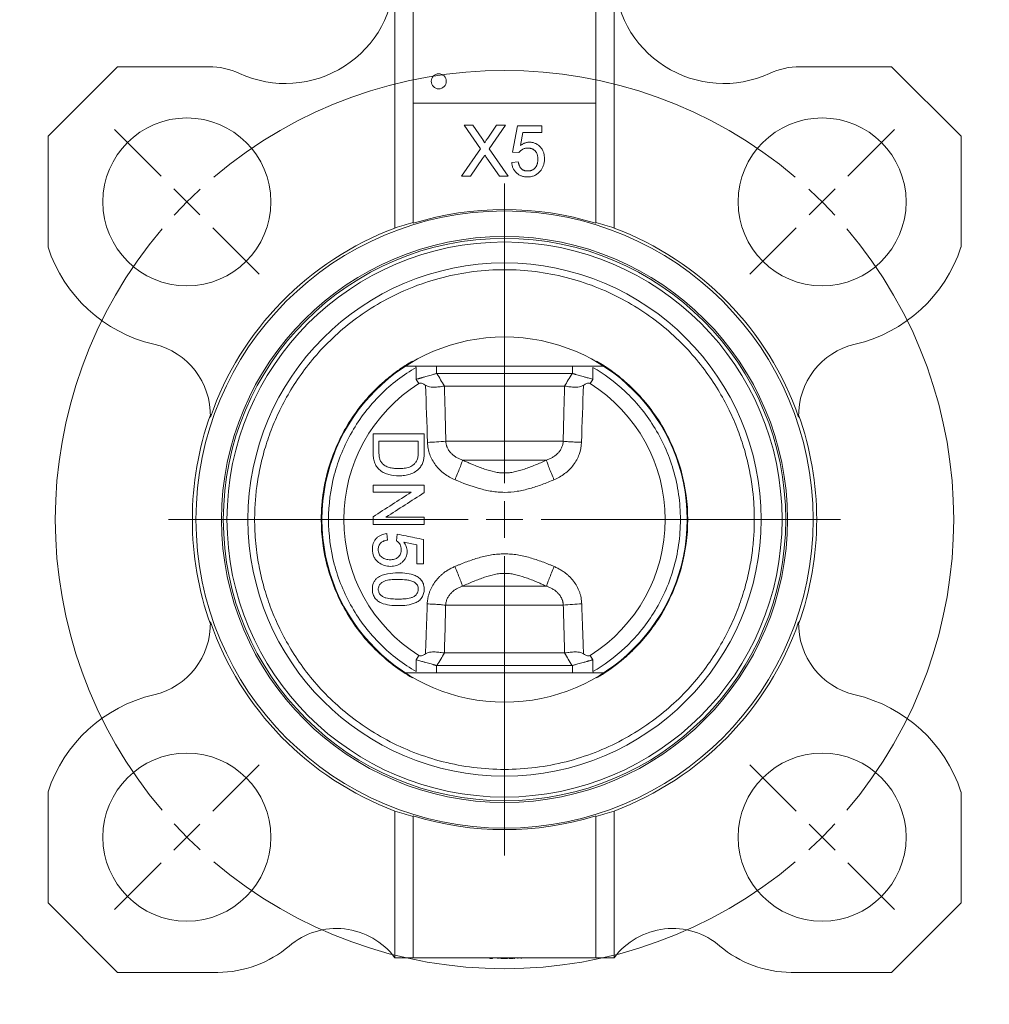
# Model space of a CAD drawing. Header units: millimetres. Extents: x -322 to 635, y -87 to 818.
# Tile 8 of 28: x -222 to -89, y 349 to 484. Entities that reach past the tile are written whole.
import ezdxf

# ---------------------------------------------------------------- set-up
doc = ezdxf.new("R2010")
doc.units = ezdxf.units.MM

# ---------------------------------------------------------------- blocks, each defined once
blk = doc.blocks.new('SW_CENTERMARKSYMBOL_2')
at = {"color": 0, "linetype": 'Continuous', "lineweight": 0}
for p, q in [((-3.54, 3.54), (-9.9, 9.9)), ((90.51, 3.54), (96.87, 9.9)), ((0, 0), (-1.77, 1.77)), ((43.49, -38.49), (43.49, 2.5)), ((86.97, 0), (88.74, 1.77)), ((0, 0), (1.77, -1.77)), ((86.97, 0), (85.21, -1.77)), ((3.54, -3.54), (9.9, -9.9)), ((83.44, -3.54), (77.07, -9.9)), ((43.49, -43.49), (43.49, -40.99)), ((38.49, -43.49), (-2.5, -43.49)), ((43.49, -43.49), (40.99, -43.49)), ((43.49, -43.49), (43.49, -45.99)), ((43.49, -43.49), (45.99, -43.49)), ((48.49, -43.49), (89.47, -43.49)), ((43.49, -48.49), (43.49, -89.47)), ((3.54, -83.44), (9.9, -77.07)), ((83.44, -83.44), (77.07, -77.07)), ((0, -86.97), (1.77, -85.21)), ((86.97, -86.97), (85.21, -85.21)), ((0, -86.97), (-1.77, -88.74)), ((86.97, -86.97), (88.74, -88.74)), ((-3.54, -90.51), (-9.9, -96.87)), ((90.51, -90.51), (96.87, -96.87))]:
    blk.add_line(p, q, dxfattribs=at)
for start, end in [(49.6582, 130.3418), (132.6709, 135), (45, 47.3291), (135, 137.3291), (42.6709, 45), (139.6582, 220.3418), (319.6582, 40.3418), (222.6709, 225), (315, 317.3291), (225, 227.3291), (312.6709, 315), (229.6582, 310.3418)]:
    blk.add_arc((43.49, -43.49), 61.5, start, end, dxfattribs=at)

msp = doc.modelspace()

# ---------------------------------------------------------------- linework, layer by layer
at = {"color": 7, "linetype": 'Continuous', "lineweight": 15}
for p, q in [((-167.96, 542.21), (-167.96, 472.51)), ((-142.96, 472.51), (-142.96, 542.21)), ((-170.46, 490.21), (-170.46, 455.42)), ((-140.46, 455.42), (-140.46, 490.21)), ((-208.46, 477.51), (-217.96, 468.01)), ((-195.94, 477.51), (-208.46, 477.51)), ((-114.99, 477.51), (-102.46, 477.51)), ((-102.46, 477.51), (-92.96, 468.01)), ((-167.96, 456.07), (-167.96, 472.51)), ((-142.96, 472.51), (-167.96, 472.51)), ((-142.96, 472.51), (-142.96, 456.07)), ((-160.99, 469.51), (-159.8, 469.51)), ((-158.76, 466.27), (-160.99, 469.51)), ((-159.8, 469.51), (-158.58, 467.74)), ((-157.76, 467.73), (-156.54, 469.51)), ((-155.33, 469.51), (-157.56, 466.26)), ((-156.54, 469.51), (-155.33, 469.51)), ((-154.39, 465.83), (-153.67, 469.42)), ((-153.67, 469.42), (-150.35, 469.42)), ((-150.35, 469.42), (-150.35, 468.52)), ((-217.96, 468.01), (-217.96, 452.79)), ((-152.94, 468.52), (-153.29, 466.71)), ((-150.35, 468.52), (-152.94, 468.52)), ((-92.96, 468.01), (-92.96, 452.79)), ((-161.34, 462.51), (-158.76, 466.27)), ((-157.56, 466.26), (-154.97, 462.51)), ((-153.49, 465.74), (-154.39, 465.83)), ((-158.48, 464.92), (-160.14, 462.51)), ((-156.16, 462.51), (-157.87, 464.98)), ((-154.48, 464.39), (-153.58, 464.48)), ((-160.14, 462.51), (-161.34, 462.51)), ((-154.97, 462.51), (-156.16, 462.51)), ((-141.9, 436.51), (-169.03, 436.51)), ((-167.57, 436.34), (-167.57, 434.7)), ((-146.2, 435.51), (-164.73, 435.51)), ((-143.36, 434.7), (-143.36, 436.34)), ((-167.2, 434.12), (-167.57, 434.7)), ((-143.73, 434.12), (-143.36, 434.7)), ((-163.67, 433.78), (-163.7, 433.77)), ((-147.25, 433.78), (-163.67, 433.78)), ((-147.23, 433.77), (-147.25, 433.78)), ((-147.43, 426.24), (-163.49, 426.24)), ((-161.2, 423.64), (-149.73, 423.64)), ((-173.46, 414.85), (-173.46, 415.51)), ((-166.46, 414.85), (-166.46, 415.51)), ((-171.49, 412.69), (-171.58, 413.59)), ((-170.14, 413.5), (-170.23, 412.6)), ((-167.45, 409.46), (-166.55, 409.46)), ((-149.71, 406.37), (-161.22, 406.37)), ((-163.52, 403.78), (-147.41, 403.78)), ((-167.57, 396.31), (-167.2, 396.9)), ((-163.7, 397.24), (-163.67, 397.24)), ((-163.67, 397.24), (-147.25, 397.24)), ((-147.25, 397.24), (-147.23, 397.24)), ((-143.36, 396.31), (-143.73, 396.9)), ((-167.57, 396.31), (-167.57, 394.68)), ((-164.73, 395.51), (-146.2, 395.51)), ((-143.36, 394.68), (-143.36, 396.31)), ((-169.03, 394.51), (-141.9, 394.51)), ((-217.96, 378.23), (-217.96, 363.01)), ((-92.96, 363.01), (-92.96, 378.23)), ((-170.46, 355.51), (-170.46, 375.59)), ((-167.96, 355.51), (-167.96, 374.92)), ((-142.96, 355.51), (-142.96, 374.92)), ((-140.46, 355.51), (-140.46, 375.59)), ((-217.96, 363.01), (-208.46, 353.51)), ((-102.46, 353.51), (-92.96, 363.01)), ((-170.46, 355.51), (-167.96, 355.51)), ((-167.96, 355.51), (-142.96, 355.51)), ((-157.47, 355.41), (-157.47, 355.51)), ((-157.47, 355.41), (-157.39, 355.41)), ((-157.39, 355.41), (-157.39, 355.51)), ((-157.39, 355.41), (-157.11, 355.41)), ((-157.11, 355.41), (-157.11, 355.51)), ((-157.11, 355.41), (-157.11, 355.51)), ((-157.11, 355.41), (-157.11, 355.41)), ((-156.43, 355.41), (-156.43, 355.51)), ((-156.31, 355.41), (-156.31, 355.51)), ((-156.18, 355.41), (-156.18, 355.51)), ((-155.97, 355.41), (-155.97, 355.51)), ((-155.97, 355.41), (-155.84, 355.41)), ((-155.84, 355.41), (-155.84, 355.51)), ((-155.82, 355.41), (-155.82, 355.51)), ((-155.82, 355.41), (-155.67, 355.41)), ((-155.67, 355.41), (-155.67, 355.51)), ((-155.67, 355.41), (-155.05, 355.41)), ((-155.05, 355.41), (-155.05, 355.51)), ((-155.05, 355.41), (-155.05, 355.51)), ((-155.05, 355.41), (-155.05, 355.41)), ((-154.99, 355.41), (-154.99, 355.51)), ((-154.84, 355.41), (-154.84, 355.51)), ((-154.84, 355.41), (-154.26, 355.41)), ((-154.26, 355.41), (-154.26, 355.51)), ((-154.26, 355.41), (-154.26, 355.51)), ((-154.26, 355.41), (-154.26, 355.41)), ((-154.15, 355.41), (-154.15, 355.51)), ((-154.15, 355.41), (-154.09, 355.41)), ((-154.09, 355.41), (-154.09, 355.51)), ((-153.64, 355.41), (-153.64, 355.51)), ((-153.2, 355.41), (-153.2, 355.51)), ((-153.13, 355.41), (-153.13, 355.51)), ((-142.96, 355.51), (-140.46, 355.51)), ((-208.46, 353.51), (-194.71, 353.51)), ((-116.22, 353.51), (-102.46, 353.51))]:
    msp.add_line(p, q, dxfattribs=at)
at = {"color": 8, "linetype": 'Continuous', "lineweight": 15}
for p, q in [((-164.77, 435.5), (-164.77, 436.51)), ((-146.16, 436.51), (-146.16, 435.5)), ((-164.77, 394.51), (-164.77, 395.51)), ((-146.16, 395.51), (-146.16, 394.51))]:
    msp.add_line(p, q, dxfattribs=at)
at = {"color": 8, "linetype": 'Continuous', "lineweight": 15, "flags": 128}
for points in [[(-167.66, 436.51), (-167.66, 436.5), (-167.57, 436.34)], [(-143.26, 394.51), (-143.27, 394.51), (-143.36, 394.68)]]:
    msp.add_lwpolyline(points, dxfattribs=at)
at = {"color": 7, "linetype": 'Continuous', "lineweight": 15}
for centre, radius in [((-164.46, 475.51), 1.03), ((-198.95, 459), 11.5), ((-111.98, 459), 11.5), ((-155.46, 415.51), 42.25), ((-155.46, 415.51), 38.75), ((-155.46, 415.51), 38.5), ((-155.46, 415.51), 25), ((-198.95, 372.02), 11.5), ((-111.98, 372.02), 11.5)]:
    msp.add_circle(centre, radius, dxfattribs=at)
for centre, radius, start, end in [((-185.46, 490.21), 15, 245.2304, 360), ((-125.46, 490.21), 15, 180, 294.7696), ((-195.94, 467.51), 10, 65.2304, 90), ((-114.99, 467.51), 10, 90, 114.7696), ((-155.46, 415.51), 42.45, 72.873, 107.127), ((-155.46, 415.51), 42.64, 110.5969, 160.8059), ((-155.46, 415.51), 42.64, 19.1941, 69.4031), ((-155.46, 415.51), 38, 0, 180), ((-198.95, 459), 20, 198.0758, 256.9412), ((-111.98, 459), 20, 283.0588, 341.9242), ((-155.46, 415.51), 35.13, 0, 180), ((-205.73, 429.77), 10, 358.5986, 76.9412), ((-105.2, 429.77), 10, 103.0588, 181.4014), ((-155.46, 415.51), 22, 122.2386, 237.7614), ((-155.46, 415.51), 22, 302.2386, 57.7614), ((-155.46, 415.51), 42.74, 160.3968, 199.6032), ((-155.46, 415.51), 42.74, 340.3968, 19.6032), ((-166.59, 454.44), 28.37, 271.1704, 276.2597), ((-155.46, 415.51), 38, 180, 360), ((-155.46, 415.51), 35.13, 180, 0), ((-144.33, 378.15), 25.81, 91.2427, 96.8554), ((-205.73, 401.25), 10, 283.0588, 1.4014), ((-155.46, 415.51), 42.64, 199.1941, 249.4031), ((-155.46, 415.51), 42.64, 290.5969, 340.8059), ((-105.2, 401.25), 10, 178.5986, 256.9412), ((-198.95, 372.02), 20, 103.0588, 161.9242), ((-111.98, 372.02), 20, 18.0758, 76.9412), ((-155.46, 415.51), 42.46, 252.8807, 287.1193), ((-178.46, 349.51), 10, 36.8699, 130.5358), ((-132.46, 349.51), 10, 49.4642, 143.1301), ((-194.71, 368.51), 15, 270, 310.5358), ((-116.22, 368.51), 15, 229.4642, 270)]:
    msp.add_arc(centre, radius, start, end, dxfattribs=at)
for centre, start_param, end_param in [((-157.16, 415.51), 1.830374, 1.892359), ((-153.77, 415.51), 1.249234, 1.311219), ((-157.16, 415.51), 4.390826, 4.452811), ((-153.77, 415.51), 4.971967, 5.033952)]:
    msp.add_ellipse(centre, major_axis=(42.1, 0), ratio=0.999191, start_param=start_param, end_param=end_param, dxfattribs=at)
for points, knots in [([(-158.58, 467.74), (-158.55, 467.69), (-158.49, 467.61), (-158.41, 467.49), (-158.35, 467.39), (-158.29, 467.3), (-158.26, 467.22), (-158.23, 467.16), (-158.21, 467.11), (-158.21, 467.08), (-158.21, 467.07)], [0, 0, 0, 0, 0.209538, 0.393206, 0.554151, 0.689382, 0.80228, 0.889952, 0.956059, 1, 1, 1, 1]), ([(-158.21, 467.07), (-158.18, 467.11), (-158.12, 467.21), (-158.01, 467.36), (-157.89, 467.54), (-157.8, 467.67), (-157.76, 467.73)], [0, 0, 0, 0, 0.195959, 0.429465, 0.696675, 1, 1, 1, 1]), ([(-153.29, 466.71), (-153.24, 466.74), (-153.15, 466.82), (-152.99, 466.91), (-152.84, 466.99), (-152.68, 467.06), (-152.53, 467.11), (-152.37, 467.15), (-152.21, 467.17), (-152.1, 467.17), (-152.04, 467.17)], [0, 0, 0, 0, 0.136729, 0.268515, 0.395529, 0.52, 0.640496, 0.761236, 0.880107, 1, 1, 1, 1]), ([(-152.04, 467.17), (-151.97, 467.17), (-151.83, 467.17), (-151.63, 467.14), (-151.43, 467.09), (-151.24, 467.02), (-151.07, 466.93), (-150.89, 466.82), (-150.73, 466.69), (-150.58, 466.54), (-150.44, 466.38), (-150.32, 466.2), (-150.22, 466.01), (-150.13, 465.82), (-150.07, 465.6), (-150.02, 465.38), (-150, 465.15), (-149.99, 464.99), (-149.99, 464.91)], [0, 0, 0, 0, 0.061997, 0.122088, 0.181375, 0.239508, 0.297836, 0.35688, 0.417282, 0.47964, 0.5425, 0.604962, 0.666991, 0.730216, 0.794173, 0.860458, 0.928578, 1, 1, 1, 1]), ([(-158.15, 465.4), (-158.19, 465.35), (-158.26, 465.25), (-158.35, 465.12), (-158.42, 465.01), (-158.47, 464.95), (-158.48, 464.92)], [0, 0, 0, 0, 0.326889, 0.601754, 0.825221, 1, 1, 1, 1]), ([(-157.87, 464.98), (-157.92, 465.05), (-158.01, 465.19), (-158.11, 465.33), (-158.15, 465.4)], [0, 0, 0, 0, 0.505782, 1, 1, 1, 1]), ([(-152.29, 466.37), (-152.36, 466.37), (-152.5, 466.36), (-152.69, 466.33), (-152.86, 466.27), (-153.02, 466.2), (-153.16, 466.1), (-153.28, 465.99), (-153.4, 465.87), (-153.46, 465.78), (-153.49, 465.74)], [0, 0, 0, 0, 0.14786, 0.283561, 0.412369, 0.534236, 0.652692, 0.768663, 0.883652, 1, 1, 1, 1]), ([(-150.89, 464.86), (-150.89, 464.91), (-150.89, 465.02), (-150.91, 465.19), (-150.94, 465.34), (-150.97, 465.48), (-151.02, 465.62), (-151.08, 465.74), (-151.16, 465.86), (-151.24, 465.96), (-151.33, 466.06), (-151.44, 466.14), (-151.56, 466.21), (-151.68, 466.27), (-151.82, 466.31), (-151.97, 466.35), (-152.13, 466.36), (-152.24, 466.37), (-152.29, 466.37)], [0, 0, 0, 0, 0.072866, 0.141887, 0.207453, 0.270438, 0.331641, 0.390108, 0.448069, 0.505503, 0.562488, 0.619084, 0.676416, 0.735452, 0.796241, 0.860406, 0.928305, 1, 1, 1, 1]), ([(-152.3, 462.42), (-152.38, 462.42), (-152.52, 462.42), (-152.74, 462.45), (-152.95, 462.49), (-153.14, 462.55), (-153.33, 462.62), (-153.5, 462.72), (-153.66, 462.83), (-153.81, 462.96), (-153.95, 463.1), (-154.07, 463.25), (-154.18, 463.41), (-154.27, 463.59), (-154.35, 463.77), (-154.41, 463.97), (-154.45, 464.18), (-154.47, 464.32), (-154.48, 464.39)], [0, 0, 0, 0, 0.069298, 0.135561, 0.199671, 0.261716, 0.322662, 0.382907, 0.443032, 0.503501, 0.563724, 0.62398, 0.683629, 0.743848, 0.805192, 0.867649, 0.932778, 1, 1, 1, 1]), ([(-153.58, 464.48), (-153.57, 464.43), (-153.55, 464.33), (-153.52, 464.19), (-153.48, 464.06), (-153.43, 463.94), (-153.37, 463.82), (-153.31, 463.72), (-153.24, 463.63), (-153.16, 463.54), (-153.08, 463.47), (-152.98, 463.4), (-152.89, 463.35), (-152.78, 463.3), (-152.67, 463.27), (-152.55, 463.24), (-152.43, 463.23), (-152.34, 463.23), (-152.3, 463.23)], [0, 0, 0, 0, 0.077361, 0.15048, 0.219977, 0.286681, 0.349678, 0.41068, 0.469427, 0.526756, 0.583142, 0.638824, 0.695263, 0.752696, 0.810849, 0.871356, 0.934436, 1, 1, 1, 1]), ([(-152.3, 463.23), (-152.24, 463.23), (-152.14, 463.23), (-151.99, 463.25), (-151.84, 463.29), (-151.71, 463.34), (-151.58, 463.4), (-151.47, 463.48), (-151.36, 463.57), (-151.26, 463.67), (-151.17, 463.79), (-151.1, 463.91), (-151.03, 464.05), (-150.98, 464.19), (-150.94, 464.35), (-150.91, 464.51), (-150.89, 464.68), (-150.89, 464.8), (-150.89, 464.86)], [0, 0, 0, 0, 0.065801, 0.128677, 0.188676, 0.247598, 0.304849, 0.361786, 0.419523, 0.478682, 0.53877, 0.598799, 0.660184, 0.722952, 0.787993, 0.855404, 0.926153, 1, 1, 1, 1]), ([(-149.99, 464.91), (-149.99, 464.83), (-149.99, 464.68), (-150.02, 464.45), (-150.06, 464.23), (-150.12, 464.02), (-150.2, 463.82), (-150.29, 463.63), (-150.4, 463.44), (-150.48, 463.33), (-150.53, 463.27)], [0, 0, 0, 0, 0.132462, 0.26165, 0.387547, 0.510782, 0.632675, 0.75466, 0.876523, 1, 1, 1, 1]), ([(-150.53, 463.27), (-150.58, 463.2), (-150.69, 463.07), (-150.88, 462.89), (-151.08, 462.75), (-151.29, 462.63), (-151.52, 462.53), (-151.77, 462.47), (-152.03, 462.42), (-152.21, 462.42), (-152.3, 462.42)], [0, 0, 0, 0, 0.127893, 0.251579, 0.372793, 0.492778, 0.61359, 0.737809, 0.86618, 1, 1, 1, 1]), ([(-121.26, 415.51), (-121.26, 415.7), (-121.26, 416.08), (-121.27, 416.65), (-121.3, 417.22), (-121.33, 417.78), (-121.37, 418.35), (-121.42, 418.92), (-121.49, 419.48), (-121.64, 420.71), (-121.96, 422.59), (-122.5, 424.72), (-123.04, 426.43), (-123.69, 428.26), (-124.7, 430.57), (-126.22, 433.35), (-128.09, 436.11), (-130.33, 438.81), (-132.96, 441.37), (-135.98, 443.72), (-139.36, 445.78), (-143.07, 447.48), (-147.04, 448.75), (-151.2, 449.54), (-155.46, 449.81), (-159.72, 449.54), (-163.88, 448.75), (-167.86, 447.48), (-171.56, 445.78), (-174.95, 443.72), (-177.96, 441.37), (-180.6, 438.81), (-182.84, 436.11), (-184.71, 433.35), (-186.23, 430.57), (-187.23, 428.26), (-187.89, 426.43), (-188.43, 424.72), (-188.96, 422.59), (-189.32, 420.53), (-189.51, 418.92), (-189.6, 417.78), (-189.66, 416.65), (-189.67, 415.89), (-189.67, 415.51)], [0, 0, 0, 0, 0.005304, 0.010604, 0.015901, 0.021197, 0.026493, 0.03179, 0.037091, 0.042396, 0.066376, 0.090361, 0.103482, 0.116608, 0.144424, 0.173844, 0.204875, 0.237493, 0.27164, 0.307214, 0.344074, 0.382029, 0.420851, 0.460273, 0.500001, 0.539729, 0.57915, 0.617972, 0.655928, 0.692787, 0.728362, 0.762508, 0.795126, 0.826157, 0.855578, 0.883393, 0.896514, 0.90964, 0.93362, 0.957605, 0.968209, 0.978801, 0.989395, 1, 1, 1, 1]), ([(-180.55, 415.51), (-180.55, 415.68), (-180.55, 416.02), (-180.53, 416.54), (-180.51, 417.05), (-180.47, 417.56), (-180.42, 418.07), (-180.37, 418.57), (-180.3, 419.07), (-180.22, 419.56), (-180.14, 420.06), (-180.04, 420.55), (-179.94, 421.03), (-179.83, 421.51), (-179.46, 422.93), (-178.7, 425.15), (-177.21, 428.16), (-175.41, 430.85), (-173.58, 432.92), (-172.04, 434.36), (-170.97, 435.24), (-170.09, 435.9), (-169.4, 436.38), (-168.73, 436.81), (-168.28, 437.07), (-168.07, 437.2)], [0, 0, 0, 0, 0.0197413, 0.0393987, 0.0589722, 0.0784618, 0.0978675, 0.1171893, 0.1364272, 0.1555812, 0.1746513, 0.1936376, 0.2125401, 0.2313587, 0.2500934, 0.3801077, 0.5000126, 0.6331228, 0.7499303, 0.8151846, 0.8749568, 0.908766, 0.9408762, 0.9712876, 1, 1, 1, 1]), ([(-142.86, 437.2), (-142.72, 437.12), (-142.43, 436.95), (-141.99, 436.67), (-141.54, 436.38), (-141.08, 436.07), (-140.61, 435.73), (-139.88, 435.18), (-138.89, 434.36), (-137.35, 432.92), (-135.52, 430.85), (-133.71, 428.16), (-132.23, 425.15), (-130.81, 421.02), (-130.09, 415.51), (-130.81, 410), (-132.23, 405.86), (-133.71, 402.86), (-135.52, 400.17), (-137.35, 398.1), (-138.89, 396.65), (-139.96, 395.77), (-140.84, 395.12), (-141.53, 394.64), (-142.2, 394.21), (-142.65, 393.94), (-142.86, 393.82)], [0, 0, 0, 0, 0.009483, 0.019344, 0.029583, 0.0402, 0.051195, 0.062567, 0.092474, 0.125124, 0.183569, 0.250171, 0.310166, 0.375219, 0.500001, 0.624783, 0.689835, 0.74983, 0.816432, 0.874877, 0.907527, 0.937434, 0.954351, 0.970417, 0.985634, 1, 1, 1, 1]), ([(-179.55, 415.51), (-179.55, 417.51), (-179.3, 419.58), (-178.23, 423.66), (-177.41, 425.66), (-175.27, 429.38), (-173.95, 431.1), (-170.96, 434.07), (-169.3, 435.33), (-167.57, 436.34)], [0, 0, 0, 0, 0.25, 0.25, 0.5, 0.5, 0.75, 0.75, 1, 1, 1, 1]), ([(-167.57, 434.7), (-167.51, 434.72), (-167.4, 434.75), (-167.25, 434.79), (-167.12, 434.83), (-166.99, 434.87), (-166.88, 434.9), (-166.78, 434.93), (-166.57, 434.99), (-166.26, 435.08), (-165.87, 435.19), (-165.52, 435.29), (-165.25, 435.37), (-165.04, 435.42), (-164.89, 435.47), (-164.81, 435.49), (-164.77, 435.5)], [0, 0, 0, 0, 0.046389, 0.089269, 0.128641, 0.164505, 0.196859, 0.225705, 0.251043, 0.382734, 0.500765, 0.62939, 0.750433, 0.835565, 0.918738, 1, 1, 1, 1]), ([(-147.25, 433.78), (-147.08, 434.06), (-146.73, 434.63), (-146.38, 435.21), (-146.2, 435.51)], [0, 0, 0, 0, 0.488508, 1, 1, 1, 1]), ([(-146.16, 435.5), (-146.14, 435.5), (-146.1, 435.49), (-146.03, 435.47), (-145.96, 435.45), (-145.88, 435.42), (-145.8, 435.4), (-145.64, 435.36), (-145.4, 435.29), (-145.06, 435.19), (-144.67, 435.08), (-144.32, 434.98), (-144, 434.88), (-143.7, 434.8), (-143.48, 434.74), (-143.36, 434.7)], [0, 0, 0, 0, 0.040406, 0.081284, 0.122642, 0.164485, 0.206819, 0.24965, 0.370684, 0.499319, 0.61734, 0.749042, 0.813602, 0.897258, 1, 1, 1, 1]), ([(-143.36, 436.34), (-141.86, 435.46), (-140.36, 434.37), (-137.52, 431.7), (-136.19, 430.12), (-134.49, 427.41), (-133.98, 426.45), (-133.06, 424.44), (-132.67, 423.39), (-132.03, 421.21), (-131.79, 420.09), (-131.46, 417.82), (-131.38, 416.66), (-131.38, 414.35), (-131.46, 413.2), (-131.79, 410.92), (-132.03, 409.8), (-132.67, 407.63), (-133.06, 406.58), (-133.98, 404.57), (-134.49, 403.61), (-136.19, 400.9), (-137.52, 399.31), (-140.36, 396.64), (-141.86, 395.55), (-143.36, 394.68)], [0, 0, 0, 0, 0.125, 0.125, 0.25, 0.25, 0.3125, 0.3125, 0.375, 0.375, 0.4375, 0.4375, 0.5, 0.5, 0.5625, 0.5625, 0.625, 0.625, 0.6875, 0.6875, 0.75, 0.75, 0.875, 0.875, 1, 1, 1, 1]), ([(-166.29, 433.91), (-166.43, 433.99), (-166.57, 434.07), (-166.8, 434.15), (-166.88, 434.17), (-167.05, 434.18), (-167.13, 434.16), (-167.2, 434.12)], [0, 0, 0, 0, 0.5, 0.5, 0.75, 0.75, 1, 1, 1, 1]), ([(-143.73, 434.12), (-143.8, 434.16), (-143.88, 434.18), (-144.04, 434.17), (-144.12, 434.15), (-144.35, 434.07), (-144.5, 433.99), (-144.64, 433.91)], [0, 0, 0, 0, 0.25, 0.25, 0.5, 0.5, 1, 1, 1, 1]), ([(-166.29, 433.91), (-166.17, 433.83), (-166.05, 433.77), (-165.78, 433.69), (-165.65, 433.67), (-165.25, 433.62), (-164.99, 433.63), (-164.64, 433.66), (-164.53, 433.67), (-164.33, 433.69), (-164.23, 433.7), (-163.96, 433.74), (-163.81, 433.76), (-163.7, 433.77)], [0, 0, 0, 0, 0.125, 0.125, 0.25, 0.25, 0.5, 0.5, 0.625, 0.625, 0.75, 0.75, 1, 1, 1, 1]), ([(-163.7, 433.77), (-163.68, 433.27), (-163.65, 432.26), (-163.61, 430.74), (-163.57, 429.24), (-163.53, 427.74), (-163.51, 426.74), (-163.49, 426.24)], [0, 0, 0, 0, 0.2020119, 0.4030102, 0.6030026, 0.8019965, 1, 1, 1, 1]), ([(-147.43, 426.24), (-147.42, 426.74), (-147.4, 427.74), (-147.36, 429.24), (-147.32, 430.74), (-147.28, 432.26), (-147.25, 433.27), (-147.23, 433.77)], [0, 0, 0, 0, 0.198003, 0.396997, 0.59699, 0.797988, 1, 1, 1, 1]), ([(-147.23, 433.77), (-147.12, 433.76), (-146.97, 433.74), (-146.7, 433.7), (-146.6, 433.69), (-146.39, 433.67), (-146.28, 433.66), (-145.94, 433.63), (-145.68, 433.62), (-145.28, 433.67), (-145.14, 433.69), (-144.88, 433.77), (-144.76, 433.83), (-144.64, 433.91)], [0, 0, 0, 0, 0.25, 0.25, 0.375, 0.375, 0.5, 0.5, 0.75, 0.75, 0.875, 0.875, 1, 1, 1, 1]), ([(-167.27, 426.24), (-167.72, 426.24), (-168.62, 426.24), (-169.97, 426.24), (-171.31, 426.24), (-172.21, 426.24), (-172.66, 426.24)], [0, 0, 0, 0, 0.250007, 0.500001, 0.749995, 1, 1, 1, 1]), ([(-172.66, 426.24), (-172.66, 426), (-172.66, 425.52), (-172.66, 425.04), (-172.66, 424.8)], [0, 0, 0, 0, 0.5, 1, 1, 1, 1]), ([(-167.27, 424.83), (-167.27, 425.06), (-167.27, 425.53), (-167.27, 426.01), (-167.27, 426.24)], [0, 0, 0, 0, 0.500001, 1, 1, 1, 1]), ([(-166.46, 427.23), (-166.46, 426.83), (-166.46, 426.04), (-166.46, 425.24), (-166.46, 424.84)], [0, 0, 0, 0, 0.5, 1, 1, 1, 1]), ([(-166.01, 426.08), (-166, 425.8), (-165.97, 425.51), (-165.86, 424.96), (-165.79, 424.69), (-165.6, 424.17), (-165.48, 423.91), (-165.21, 423.42), (-165.06, 423.18), (-164.72, 422.74), (-164.53, 422.53), (-164.13, 422.14), (-163.92, 421.95), (-163.25, 421.45), (-162.76, 421.18), (-162.24, 420.96)], [0, 0, 0, 0, 0.125, 0.125, 0.25, 0.25, 0.375, 0.375, 0.5, 0.5, 0.625, 0.625, 0.75, 0.75, 1, 1, 1, 1]), ([(-163.49, 426.24), (-163.49, 426.19), (-163.49, 426.08), (-163.46, 425.93), (-163.43, 425.78), (-163.39, 425.62), (-163.34, 425.47), (-163.24, 425.23), (-163.06, 424.92), (-162.76, 424.56), (-162.41, 424.25), (-162.03, 424), (-161.63, 423.79), (-161.34, 423.69), (-161.2, 423.64)], [0, 0, 0, 0, 0.041331, 0.082893, 0.124691, 0.166734, 0.209029, 0.251583, 0.375085, 0.501525, 0.624775, 0.7513, 0.874053, 1, 1, 1, 1]), ([(-149.73, 423.64), (-149.66, 423.67), (-149.51, 423.72), (-149.3, 423.8), (-149.09, 423.9), (-148.82, 424.05), (-148.51, 424.26), (-148.16, 424.57), (-147.87, 424.92), (-147.68, 425.26), (-147.56, 425.55), (-147.49, 425.78), (-147.45, 426.01), (-147.44, 426.16), (-147.43, 426.24)], [0, 0, 0, 0, 0.064016, 0.127131, 0.189436, 0.251019, 0.377488, 0.500686, 0.626936, 0.750263, 0.813522, 0.876215, 0.938366, 1, 1, 1, 1]), ([(-148.69, 420.96), (-148.43, 421.07), (-148.18, 421.19), (-147.69, 421.47), (-147.45, 421.62), (-147.01, 421.96), (-146.79, 422.14), (-146.39, 422.53), (-146.21, 422.74), (-145.87, 423.19), (-145.71, 423.42), (-145.45, 423.91), (-145.33, 424.17), (-145.04, 424.96), (-144.93, 425.51), (-144.92, 426.08)], [0, 0, 0, 0, 0.125, 0.125, 0.25, 0.25, 0.375, 0.375, 0.5, 0.5, 0.625, 0.625, 0.75, 0.75, 1, 1, 1, 1]), ([(-144.92, 426.08), (-145.17, 426.08), (-145.43, 426.09), (-145.93, 426.12), (-146.17, 426.13), (-146.62, 426.16), (-146.83, 426.18), (-147.18, 426.21), (-147.32, 426.22), (-147.43, 426.24)], [0, 0, 0, 0, 0.25, 0.25, 0.5, 0.5, 0.75, 0.75, 1, 1, 1, 1]), ([(-173.46, 424.72), (-173.46, 424.49), (-173.45, 424.26), (-173.39, 423.81), (-173.35, 423.58), (-173.2, 423.15), (-173.1, 422.95), (-172.84, 422.57), (-172.68, 422.4), (-172.33, 422.11), (-172.13, 421.99), (-171.72, 421.8), (-171.5, 421.72), (-170.84, 421.53), (-170.38, 421.49), (-169.93, 421.49)], [0, 0, 0, 0, 0.125, 0.125, 0.25, 0.25, 0.375, 0.375, 0.5, 0.5, 0.625, 0.625, 0.75, 0.75, 1, 1, 1, 1]), ([(-172.16, 423.15), (-172.26, 423.26), (-172.35, 423.37), (-172.49, 423.64), (-172.54, 423.78), (-172.61, 424.06), (-172.63, 424.21), (-172.65, 424.51), (-172.65, 424.65), (-172.66, 424.8)], [0, 0, 0, 0, 0.25, 0.25, 0.5, 0.5, 0.75, 0.75, 1, 1, 1, 1]), ([(-167.27, 424.83), (-167.27, 424.63), (-167.28, 424.43), (-167.31, 424.14), (-167.32, 424.05), (-167.36, 423.85), (-167.38, 423.76), (-167.42, 423.67)], [0, 0, 0, 0, 0.5, 0.5, 0.75, 0.75, 1, 1, 1, 1]), ([(-167.42, 423.67), (-167.47, 423.55), (-167.53, 423.45), (-167.67, 423.25), (-167.76, 423.16), (-168.03, 422.92), (-168.25, 422.79), (-168.7, 422.61), (-168.94, 422.55), (-169.42, 422.49), (-169.67, 422.48), (-169.91, 422.48)], [0, 0, 0, 0, 0.125, 0.125, 0.25, 0.25, 0.5, 0.5, 0.75, 0.75, 1, 1, 1, 1]), ([(-167.07, 422.58), (-166.95, 422.73), (-166.84, 422.89), (-166.71, 423.15), (-166.67, 423.24), (-166.61, 423.42), (-166.59, 423.51), (-166.56, 423.6)], [0, 0, 0, 0, 0.5, 0.5, 0.75, 0.75, 1, 1, 1, 1]), ([(-162.24, 420.96), (-162.12, 421.23), (-162.01, 421.51), (-161.78, 422.07), (-161.67, 422.35), (-161.48, 422.84), (-161.39, 423.06), (-161.27, 423.42), (-161.22, 423.55), (-161.2, 423.64)], [0, 0, 0, 0, 0.25, 0.25, 0.5, 0.5, 0.75, 0.75, 1, 1, 1, 1]), ([(-161.2, 423.64), (-161.02, 423.56), (-160.68, 423.41), (-160.18, 423.19), (-159.6, 422.94), (-158.95, 422.68), (-158, 422.34), (-157.07, 422.07), (-156.14, 421.91), (-155.69, 421.89), (-155.24, 421.89), (-154.79, 421.91), (-153.86, 422.06), (-152.93, 422.34), (-151.98, 422.68), (-151.25, 422.98), (-150.49, 423.3), (-149.99, 423.52), (-149.73, 423.64)], [0, 0, 0, 0, 0.047928, 0.093402, 0.136466, 0.20418, 0.266276, 0.38729, 0.444614, 0.500001, 0.500079, 0.555275, 0.61203, 0.733512, 0.795751, 0.863642, 0.929087, 1, 1, 1, 1]), ([(-148.69, 420.96), (-148.8, 421.23), (-148.92, 421.51), (-149.15, 422.07), (-149.26, 422.35), (-149.45, 422.84), (-149.53, 423.06), (-149.66, 423.42), (-149.7, 423.55), (-149.73, 423.64)], [0, 0, 0, 0, 0.25, 0.25, 0.5, 0.5, 0.75, 0.75, 1, 1, 1, 1]), ([(-169.91, 422.48), (-170.11, 422.48), (-170.31, 422.49), (-170.71, 422.52), (-170.91, 422.56), (-171.3, 422.65), (-171.48, 422.72), (-171.84, 422.9), (-172.01, 423.02), (-172.16, 423.15)], [0, 0, 0, 0, 0.25, 0.25, 0.5, 0.5, 0.75, 0.75, 1, 1, 1, 1]), ([(-169.93, 421.49), (-169.66, 421.49), (-169.4, 421.51), (-168.88, 421.58), (-168.62, 421.64), (-168.12, 421.81), (-167.88, 421.92), (-167.44, 422.21), (-167.24, 422.38), (-167.07, 422.58)], [0, 0, 0, 0, 0.25, 0.25, 0.5, 0.5, 0.75, 0.75, 1, 1, 1, 1]), ([(-162.24, 420.96), (-161.16, 420.5), (-160.06, 420.08), (-158.37, 419.6), (-157.8, 419.47), (-156.93, 419.33), (-156.63, 419.29), (-156.05, 419.25), (-155.75, 419.23), (-154.88, 419.23), (-154.3, 419.28), (-153.14, 419.47), (-152.56, 419.6), (-151.43, 419.92), (-150.87, 420.11), (-149.77, 420.51), (-149.23, 420.73), (-148.69, 420.96)], [0, 0, 0, 0, 0.25, 0.25, 0.375, 0.375, 0.4375, 0.4375, 0.5, 0.5, 0.625, 0.625, 0.75, 0.75, 0.875, 0.875, 1, 1, 1, 1]), ([(-173.46, 419.24), (-173.46, 419.41), (-173.46, 419.74), (-173.46, 420.07), (-173.46, 420.23)], [0, 0, 0, 0, 0.5, 1, 1, 1, 1]), ([(-166.46, 420.23), (-166.46, 420.06), (-166.46, 419.71), (-166.46, 419.36), (-166.46, 419.19)], [0, 0, 0, 0, 0.5, 1, 1, 1, 1]), ([(-168.24, 419.24), (-168.68, 419.24), (-169.55, 419.24), (-170.85, 419.24), (-172.16, 419.24), (-173.03, 419.24), (-173.46, 419.24)], [0, 0, 0, 0, 0.2500057, 0.5, 0.7499943, 1, 1, 1, 1]), ([(-190.59, 415.51), (-190.64, 415.51), (-190.71, 415.51), (-190.89, 415.51), (-191.01, 415.51), (-191.31, 415.51), (-191.48, 415.51), (-191.86, 415.51), (-192.07, 415.51), (-192.47, 415.51), (-192.66, 415.51), (-192.98, 415.51), (-193.11, 415.51), (-193.31, 415.51), (-193.37, 415.51), (-193.45, 415.51), (-193.46, 415.51), (-193.46, 415.51)], [0, 0, 0, 0, 0.125, 0.125, 0.25, 0.25, 0.375, 0.375, 0.5, 0.5, 0.625, 0.625, 0.75, 0.75, 0.875, 0.875, 1, 1, 1, 1]), ([(-190.59, 415.51), (-190.52, 415.51), (-190.39, 415.51), (-190.05, 415.51), (-189.86, 415.51), (-189.67, 415.51)], [0, 0, 0, 0, 0.5, 0.5, 1, 1, 1, 1]), ([(-189.67, 415.51), (-189.67, 415.32), (-189.67, 414.94), (-189.66, 414.37), (-189.63, 413.8), (-189.6, 413.23), (-189.56, 412.67), (-189.5, 412.1), (-189.44, 411.53), (-189.29, 410.3), (-188.96, 408.42), (-188.43, 406.3), (-187.89, 404.58), (-187.23, 402.76), (-186.23, 400.45), (-184.71, 397.67), (-182.84, 394.9), (-180.6, 392.21), (-177.96, 389.65), (-174.95, 387.3), (-171.56, 385.24), (-167.86, 383.53), (-163.88, 382.26), (-159.72, 381.48), (-155.46, 381.21), (-151.2, 381.48), (-147.04, 382.26), (-143.07, 383.53), (-139.36, 385.24), (-135.98, 387.3), (-132.96, 389.65), (-130.33, 392.21), (-128.09, 394.9), (-126.22, 397.67), (-124.7, 400.45), (-123.69, 402.76), (-123.04, 404.58), (-122.5, 406.3), (-121.96, 408.42), (-121.61, 410.49), (-121.42, 412.1), (-121.33, 413.23), (-121.27, 414.37), (-121.26, 415.13), (-121.26, 415.51)], [0, 0, 0, 0, 0.005304, 0.010604, 0.015901, 0.021197, 0.026493, 0.03179, 0.037091, 0.042396, 0.066376, 0.090361, 0.103482, 0.116608, 0.144424, 0.173844, 0.204875, 0.237493, 0.27164, 0.307214, 0.344074, 0.382029, 0.420851, 0.460273, 0.500001, 0.539729, 0.57915, 0.617972, 0.655928, 0.692787, 0.728362, 0.762508, 0.795126, 0.826157, 0.855578, 0.883393, 0.896514, 0.90964, 0.93362, 0.957605, 0.968209, 0.978801, 0.989395, 1, 1, 1, 1]), ([(-180.55, 415.51), (-180.55, 413.42), (-180.29, 411.26), (-179.17, 407.02), (-178.32, 404.93), (-176.09, 401.06), (-174.72, 399.27), (-171.6, 396.18), (-169.87, 394.86), (-168.07, 393.82)], [0, 0, 0, 0, 0.25, 0.25, 0.5, 0.5, 0.75, 0.75, 1, 1, 1, 1]), ([(-180.55, 415.51), (-180.55, 415.51), (-180.52, 415.51), (-180.42, 415.51), (-180.35, 415.51), (-180.15, 415.51), (-180.03, 415.51), (-179.79, 415.51), (-179.67, 415.51), (-179.55, 415.51)], [0, 0, 0, 0, 0.25, 0.25, 0.5, 0.5, 0.75, 0.75, 1, 1, 1, 1]), ([(-167.57, 394.68), (-169.3, 395.69), (-170.96, 396.95), (-173.95, 399.92), (-175.27, 401.63), (-177.41, 405.35), (-178.23, 407.36), (-179.3, 411.43), (-179.55, 413.51), (-179.55, 415.51)], [0, 0, 0, 0, 0.25, 0.25, 0.5, 0.5, 0.75, 0.75, 1, 1, 1, 1]), ([(-171.69, 415.83), (-171.25, 415.83), (-170.38, 415.83), (-169.08, 415.83), (-167.77, 415.83), (-166.9, 415.83), (-166.46, 415.83)], [0, 0, 0, 0, 0.250006, 0.5, 0.749994, 1, 1, 1, 1]), ([(-120.34, 415.51), (-120.41, 415.51), (-120.54, 415.51), (-120.87, 415.51), (-121.07, 415.51), (-121.26, 415.51)], [0, 0, 0, 0, 0.5, 0.5, 1, 1, 1, 1]), ([(-120.34, 415.51), (-120.29, 415.51), (-120.22, 415.51), (-120.04, 415.51), (-119.92, 415.51), (-119.62, 415.51), (-119.45, 415.51), (-119.06, 415.51), (-118.86, 415.51), (-118.46, 415.51), (-118.27, 415.51), (-117.95, 415.51), (-117.82, 415.51), (-117.62, 415.51), (-117.56, 415.51), (-117.48, 415.51), (-117.46, 415.51), (-117.46, 415.51)], [0, 0, 0, 0, 0.125, 0.125, 0.25, 0.25, 0.375, 0.375, 0.5, 0.5, 0.625, 0.625, 0.75, 0.75, 0.875, 0.875, 1, 1, 1, 1]), ([(-171.58, 413.59), (-171.85, 413.56), (-172.11, 413.5), (-172.48, 413.33), (-172.6, 413.26), (-172.82, 413.11), (-172.93, 413.02), (-173.11, 412.82), (-173.19, 412.71), (-173.33, 412.48), (-173.39, 412.35), (-173.52, 411.96), (-173.55, 411.69), (-173.55, 411.42)], [0, 0, 0, 0, 0.25, 0.25, 0.375, 0.375, 0.5, 0.5, 0.625, 0.625, 0.75, 0.75, 1, 1, 1, 1]), ([(-172.75, 411.41), (-172.74, 411.58), (-172.71, 411.74), (-172.63, 411.98), (-172.59, 412.05), (-172.51, 412.19), (-172.45, 412.26), (-172.27, 412.42), (-172.12, 412.51), (-171.82, 412.63), (-171.65, 412.66), (-171.49, 412.69)], [0, 0, 0, 0, 0.25, 0.25, 0.375, 0.375, 0.5, 0.5, 0.75, 0.75, 1, 1, 1, 1]), ([(-170.23, 412.6), (-170.14, 412.54), (-170.05, 412.46), (-169.88, 412.29), (-169.81, 412.19), (-169.7, 411.99), (-169.66, 411.87), (-169.62, 411.64), (-169.61, 411.52), (-169.6, 411.41)], [0, 0, 0, 0, 0.25, 0.25, 0.5, 0.5, 0.75, 0.75, 1, 1, 1, 1]), ([(-170.14, 413.5), (-169.74, 413.42), (-168.95, 413.26), (-167.75, 413.02), (-166.95, 412.86), (-166.55, 412.78)], [0, 0, 0, 0, 0.333336, 0.666664, 1, 1, 1, 1]), ([(-166.55, 412.78), (-166.55, 412.23), (-166.55, 411.12), (-166.55, 410.02), (-166.55, 409.46)], [0, 0, 0, 0, 0.5000001, 1, 1, 1, 1]), ([(-173.55, 411.42), (-173.55, 411.07), (-173.49, 410.73), (-173.27, 410.27), (-173.18, 410.13), (-172.96, 409.87), (-172.84, 409.75), (-172.7, 409.64)], [0, 0, 0, 0, 0.5, 0.5, 0.75, 0.75, 1, 1, 1, 1]), ([(-171.12, 410), (-171.32, 410), (-171.52, 410.03), (-171.9, 410.13), (-172.09, 410.22), (-172.42, 410.46), (-172.55, 410.63), (-172.71, 411), (-172.74, 411.21), (-172.75, 411.41)], [0, 0, 0, 0, 0.25, 0.25, 0.5, 0.5, 0.75, 0.75, 1, 1, 1, 1]), ([(-169.6, 411.41), (-169.61, 411.21), (-169.63, 411.01), (-169.73, 410.73), (-169.77, 410.65), (-169.88, 410.48), (-169.95, 410.41), (-170.09, 410.28), (-170.18, 410.23), (-170.35, 410.14), (-170.44, 410.11), (-170.73, 410.03), (-170.92, 410), (-171.12, 410)], [0, 0, 0, 0, 0.25, 0.25, 0.375, 0.375, 0.5, 0.5, 0.625, 0.625, 0.75, 0.75, 1, 1, 1, 1]), ([(-167.45, 412.05), (-167.75, 412.11), (-168.36, 412.23), (-168.96, 412.35), (-169.26, 412.41)], [0, 0, 0, 0, 0.5, 1, 1, 1, 1]), ([(-168.8, 411.16), (-168.8, 411.39), (-168.84, 411.61), (-169.01, 412.03), (-169.13, 412.22), (-169.26, 412.41)], [0, 0, 0, 0, 0.5, 0.5, 1, 1, 1, 1]), ([(-167.45, 409.46), (-167.45, 409.89), (-167.45, 410.76), (-167.45, 411.62), (-167.45, 412.05)], [0, 0, 0, 0, 0.5, 1, 1, 1, 1]), ([(-171.06, 409.1), (-170.78, 409.11), (-170.5, 409.14), (-170.09, 409.27), (-169.96, 409.33), (-169.71, 409.47), (-169.6, 409.55), (-169.38, 409.74), (-169.28, 409.85), (-169.11, 410.07), (-169.03, 410.19), (-168.85, 410.58), (-168.8, 410.87), (-168.8, 411.16)], [0, 0, 0, 0, 0.25, 0.25, 0.375, 0.375, 0.5, 0.5, 0.625, 0.625, 0.75, 0.75, 1, 1, 1, 1]), ([(-162.27, 409.07), (-162.13, 409.13), (-161.85, 409.24), (-161.31, 409.47), (-160.63, 409.73), (-159.79, 410.02), (-158.95, 410.29), (-158.1, 410.51), (-157.23, 410.68), (-156.49, 410.77), (-155.9, 410.8), (-155.46, 410.81), (-155.02, 410.8), (-154.43, 410.77), (-153.7, 410.68), (-152.83, 410.51), (-151.97, 410.28), (-151.13, 410.02), (-150.3, 409.73), (-149.62, 409.47), (-149.07, 409.24), (-148.8, 409.13), (-148.66, 409.07)], [0, 0, 0, 0, 0.0321195, 0.0626254, 0.12514, 0.1875296, 0.2498448, 0.3121974, 0.3747979, 0.4376356, 0.4688921, 0.5000789, 0.5312495, 0.5624574, 0.6251671, 0.687909, 0.7503294, 0.8126541, 0.8750067, 0.937447, 0.9679186, 1, 1, 1, 1]), ([(-172.7, 409.64), (-172.47, 409.46), (-172.21, 409.32), (-171.65, 409.14), (-171.36, 409.11), (-171.06, 409.1)], [0, 0, 0, 0, 0.5, 0.5, 1, 1, 1, 1]), ([(-166.04, 403.95), (-166.04, 404.02), (-166.03, 404.17), (-166.01, 404.37), (-165.98, 404.58), (-165.93, 404.86), (-165.85, 405.2), (-165.68, 405.73), (-165.39, 406.37), (-164.93, 407.07), (-164.47, 407.6), (-164.06, 407.98), (-163.69, 408.28), (-163.26, 408.57), (-162.77, 408.85), (-162.43, 409), (-162.27, 409.07)], [0, 0, 0, 0, 0.031452, 0.062733, 0.093881, 0.124935, 0.187627, 0.249575, 0.374697, 0.499202, 0.624478, 0.687598, 0.749069, 0.835885, 0.919347, 1, 1, 1, 1]), ([(-161.22, 406.37), (-161.24, 406.47), (-161.29, 406.6), (-161.41, 406.96), (-161.5, 407.18), (-161.69, 407.67), (-161.8, 407.95), (-162.03, 408.51), (-162.15, 408.8), (-162.27, 409.07)], [0, 0, 0, 0, 0.25, 0.25, 0.5, 0.5, 0.75, 0.75, 1, 1, 1, 1]), ([(-149.71, 406.37), (-149.68, 406.47), (-149.64, 406.6), (-149.51, 406.96), (-149.43, 407.18), (-149.24, 407.67), (-149.13, 407.95), (-148.9, 408.51), (-148.78, 408.8), (-148.66, 409.07)], [0, 0, 0, 0, 0.25, 0.25, 0.5, 0.5, 0.75, 0.75, 1, 1, 1, 1]), ([(-148.66, 409.07), (-148.58, 409.04), (-148.42, 408.96), (-148.17, 408.84), (-147.93, 408.71), (-147.69, 408.57), (-147.45, 408.41), (-147.18, 408.22), (-146.88, 407.99), (-146.47, 407.61), (-146, 407.08), (-145.54, 406.38), (-145.25, 405.74), (-145.07, 405.2), (-144.98, 404.8), (-144.91, 404.38), (-144.9, 404.1), (-144.89, 403.95)], [0, 0, 0, 0, 0.039733, 0.080101, 0.121162, 0.162977, 0.205616, 0.249159, 0.310947, 0.374402, 0.499346, 0.624191, 0.749509, 0.811382, 0.874, 0.93673, 1, 1, 1, 1]), ([(-172.88, 407.53), (-172.99, 407.43), (-173.09, 407.32), (-173.26, 407.09), (-173.34, 406.96), (-173.51, 406.55), (-173.55, 406.26), (-173.55, 405.96)], [0, 0, 0, 0, 0.25, 0.25, 0.5, 0.5, 1, 1, 1, 1]), ([(-170.01, 408.21), (-170.51, 408.2), (-171.01, 408.17), (-171.75, 408.03), (-171.99, 407.96), (-172.45, 407.78), (-172.67, 407.67), (-172.88, 407.53)], [0, 0, 0, 0, 0.5, 0.5, 0.75, 0.75, 1, 1, 1, 1]), ([(-172.75, 405.96), (-172.74, 406.11), (-172.71, 406.25), (-172.6, 406.51), (-172.53, 406.63), (-172.33, 406.84), (-172.22, 406.93), (-171.97, 407.06), (-171.83, 407.11), (-171.42, 407.22), (-171.14, 407.26), (-170.58, 407.3), (-170.29, 407.31), (-170.01, 407.31)], [0, 0, 0, 0, 0.125, 0.125, 0.25, 0.25, 0.375, 0.375, 0.5, 0.5, 0.75, 0.75, 1, 1, 1, 1]), ([(-166.46, 405.96), (-166.47, 406.16), (-166.49, 406.36), (-166.58, 406.74), (-166.66, 406.93), (-166.88, 407.26), (-167.02, 407.41), (-167.33, 407.65), (-167.5, 407.75), (-168.05, 407.99), (-168.44, 408.09), (-169.22, 408.19), (-169.62, 408.2), (-170.01, 408.21)], [0, 0, 0, 0, 0.125, 0.125, 0.25, 0.25, 0.375, 0.375, 0.5, 0.5, 0.75, 0.75, 1, 1, 1, 1]), ([(-170.01, 407.31), (-169.62, 407.3), (-169.24, 407.29), (-168.66, 407.22), (-168.47, 407.18), (-168.1, 407.08), (-167.92, 407), (-167.75, 406.9)], [0, 0, 0, 0, 0.5, 0.5, 0.75, 0.75, 1, 1, 1, 1]), ([(-149.71, 406.37), (-149.88, 406.45), (-150.23, 406.61), (-150.73, 406.83), (-151.31, 407.07), (-151.95, 407.33), (-152.9, 407.68), (-153.83, 407.96), (-154.77, 408.11), (-155.45, 408.15), (-156.13, 408.11), (-157.07, 407.96), (-158, 407.69), (-158.96, 407.34), (-159.69, 407.05), (-160.45, 406.72), (-160.96, 406.49), (-161.22, 406.37)], [0, 0, 0, 0, 0.047602, 0.092774, 0.135559, 0.203056, 0.264946, 0.386166, 0.443463, 0.498962, 0.554483, 0.611812, 0.73299, 0.795219, 0.863135, 0.928801, 1, 1, 1, 1]), ([(-173.55, 405.96), (-173.55, 405.76), (-173.53, 405.57), (-173.44, 405.19), (-173.36, 405), (-173.14, 404.67), (-173, 404.52), (-172.69, 404.27), (-172.52, 404.17), (-171.97, 403.93), (-171.58, 403.84), (-170.8, 403.73), (-170.41, 403.72), (-170.01, 403.72)], [0, 0, 0, 0, 0.125, 0.125, 0.25, 0.25, 0.375, 0.375, 0.5, 0.5, 0.75, 0.75, 1, 1, 1, 1]), ([(-170.01, 404.62), (-170.29, 404.62), (-170.57, 404.62), (-171.14, 404.66), (-171.42, 404.7), (-171.83, 404.81), (-171.96, 404.86), (-172.21, 405), (-172.33, 405.08), (-172.53, 405.29), (-172.6, 405.41), (-172.71, 405.68), (-172.74, 405.82), (-172.75, 405.96)], [0, 0, 0, 0, 0.25, 0.25, 0.5, 0.5, 0.625, 0.625, 0.75, 0.75, 0.875, 0.875, 1, 1, 1, 1]), ([(-167.27, 405.97), (-167.27, 405.9), (-167.28, 405.83), (-167.3, 405.69), (-167.32, 405.62), (-167.4, 405.42), (-167.48, 405.3), (-167.68, 405.09), (-167.79, 405), (-168.04, 404.86), (-168.17, 404.82), (-168.59, 404.71), (-168.87, 404.67), (-169.44, 404.62), (-169.72, 404.62), (-170.01, 404.62)], [0, 0, 0, 0, 0.0625, 0.0625, 0.125, 0.125, 0.25, 0.25, 0.375, 0.375, 0.5, 0.5, 0.75, 0.75, 1, 1, 1, 1]), ([(-170.01, 403.72), (-169.61, 403.72), (-169.22, 403.73), (-168.43, 403.84), (-168.05, 403.94), (-167.51, 404.18), (-167.33, 404.27), (-167.02, 404.51), (-166.88, 404.66), (-166.67, 404.99), (-166.59, 405.18), (-166.49, 405.56), (-166.47, 405.76), (-166.46, 405.96)], [0, 0, 0, 0, 0.25, 0.25, 0.5, 0.5, 0.625, 0.625, 0.75, 0.75, 0.875, 0.875, 1, 1, 1, 1]), ([(-167.75, 406.9), (-167.68, 406.85), (-167.61, 406.79), (-167.49, 406.65), (-167.44, 406.58), (-167.35, 406.42), (-167.32, 406.33), (-167.28, 406.16), (-167.27, 406.06), (-167.27, 405.97)], [0, 0, 0, 0, 0.25, 0.25, 0.5, 0.5, 0.75, 0.75, 1, 1, 1, 1]), ([(-161.22, 406.37), (-161.29, 406.35), (-161.44, 406.3), (-161.65, 406.21), (-161.86, 406.11), (-162.12, 405.97), (-162.44, 405.76), (-162.79, 405.45), (-163.08, 405.09), (-163.27, 404.75), (-163.39, 404.46), (-163.45, 404.24), (-163.5, 404.01), (-163.51, 403.85), (-163.52, 403.78)], [0, 0, 0, 0, 0.063983, 0.127089, 0.189406, 0.25102, 0.377458, 0.500697, 0.626937, 0.750273, 0.813555, 0.876257, 0.9384, 1, 1, 1, 1]), ([(-147.41, 403.78), (-147.41, 403.83), (-147.42, 403.93), (-147.44, 404.09), (-147.48, 404.24), (-147.52, 404.39), (-147.57, 404.54), (-147.67, 404.78), (-147.85, 405.1), (-148.15, 405.45), (-148.49, 405.76), (-148.87, 406.01), (-149.28, 406.22), (-149.56, 406.32), (-149.71, 406.37)], [0, 0, 0, 0, 0.041301, 0.082845, 0.124636, 0.166679, 0.20898, 0.251546, 0.37506, 0.50149, 0.624783, 0.751278, 0.874084, 1, 1, 1, 1]), ([(-166.29, 397.11), (-166.28, 397.51), (-166.24, 398.28), (-166.2, 399.42), (-166.15, 400.74), (-166.1, 401.96), (-166.06, 403.1), (-166.05, 403.67), (-166.04, 403.95)], [0, 0, 0, 0, 0.174281, 0.340924, 0.499985, 0.749992, 0.877163, 1, 1, 1, 1]), ([(-163.52, 403.78), (-163.63, 403.79), (-163.77, 403.81), (-164.12, 403.85), (-164.33, 403.86), (-164.78, 403.9), (-165.02, 403.91), (-165.53, 403.94), (-165.79, 403.95), (-166.04, 403.95)], [0, 0, 0, 0, 0.25, 0.25, 0.5, 0.5, 0.75, 0.75, 1, 1, 1, 1]), ([(-163.52, 403.78), (-163.53, 403.34), (-163.55, 402.48), (-163.58, 401.18), (-163.62, 399.87), (-163.66, 398.56), (-163.68, 397.68), (-163.7, 397.24)], [0, 0, 0, 0, 0.198233, 0.397344, 0.597338, 0.798222, 1, 1, 1, 1]), ([(-147.23, 397.24), (-147.25, 397.79), (-147.28, 398.88), (-147.33, 400.52), (-147.37, 402.15), (-147.4, 403.24), (-147.41, 403.78)], [0, 0, 0, 0, 0.252083, 0.50277, 0.752072, 1, 1, 1, 1]), ([(-144.89, 403.95), (-144.88, 403.67), (-144.86, 403.1), (-144.83, 401.96), (-144.77, 400.55), (-144.71, 398.84), (-144.66, 397.7), (-144.64, 397.11)], [0, 0, 0, 0, 0.122837, 0.250009, 0.500016, 0.741446, 1, 1, 1, 1]), ([(-167.2, 396.9), (-167.13, 396.86), (-167.05, 396.84), (-166.88, 396.85), (-166.8, 396.87), (-166.57, 396.94), (-166.43, 397.02), (-166.29, 397.11)], [0, 0, 0, 0, 0.25, 0.25, 0.5, 0.5, 1, 1, 1, 1]), ([(-163.7, 397.24), (-163.81, 397.26), (-163.96, 397.28), (-164.23, 397.31), (-164.33, 397.33), (-164.54, 397.35), (-164.64, 397.36), (-164.99, 397.39), (-165.25, 397.39), (-165.65, 397.35), (-165.78, 397.32), (-166.05, 397.24), (-166.17, 397.18), (-166.29, 397.11)], [0, 0, 0, 0, 0.25, 0.25, 0.375, 0.375, 0.5, 0.5, 0.75, 0.75, 0.875, 0.875, 1, 1, 1, 1]), ([(-163.67, 397.24), (-163.85, 396.96), (-164.2, 396.38), (-164.55, 395.8), (-164.73, 395.51)], [0, 0, 0, 0, 0.488508, 1, 1, 1, 1]), ([(-144.64, 397.11), (-144.76, 397.18), (-144.88, 397.24), (-145.15, 397.32), (-145.28, 397.35), (-145.68, 397.39), (-145.94, 397.39), (-146.28, 397.36), (-146.39, 397.35), (-146.6, 397.33), (-146.7, 397.31), (-146.97, 397.28), (-147.12, 397.26), (-147.23, 397.24)], [0, 0, 0, 0, 0.125, 0.125, 0.25, 0.25, 0.5, 0.5, 0.625, 0.625, 0.75, 0.75, 1, 1, 1, 1]), ([(-144.64, 397.11), (-144.5, 397.02), (-144.35, 396.94), (-144.13, 396.87), (-144.05, 396.85), (-143.88, 396.84), (-143.8, 396.86), (-143.73, 396.9)], [0, 0, 0, 0, 0.5, 0.5, 0.75, 0.75, 1, 1, 1, 1]), ([(-164.77, 395.51), (-164.79, 395.52), (-164.83, 395.53), (-164.89, 395.55), (-164.97, 395.57), (-165.05, 395.59), (-165.13, 395.62), (-165.28, 395.66), (-165.52, 395.73), (-165.87, 395.83), (-166.26, 395.94), (-166.61, 396.04), (-166.93, 396.13), (-167.22, 396.21), (-167.44, 396.28), (-167.57, 396.31)], [0, 0, 0, 0, 0.0404059, 0.0812844, 0.1226419, 0.1644847, 0.2068189, 0.2496504, 0.3706838, 0.4993188, 0.6173403, 0.7490417, 0.8136022, 0.8972579, 1, 1, 1, 1]), ([(-143.36, 396.31), (-143.42, 396.3), (-143.52, 396.27), (-143.67, 396.22), (-143.81, 396.18), (-143.94, 396.15), (-144.05, 396.12), (-144.15, 396.09), (-144.36, 396.03), (-144.67, 395.94), (-145.06, 395.83), (-145.4, 395.73), (-145.68, 395.65), (-145.88, 395.59), (-146.04, 395.55), (-146.12, 395.53), (-146.16, 395.51)], [0, 0, 0, 0, 0.046389, 0.089269, 0.128641, 0.164505, 0.196859, 0.225705, 0.251043, 0.382734, 0.500765, 0.62939, 0.750433, 0.835565, 0.918738, 1, 1, 1, 1])]:
    msp.add_open_spline(points, degree=3, knots=knots, dxfattribs=at)
for points in [[(-164.77, 435.5), (-164.76, 435.51), (-164.74, 435.51), (-164.73, 435.51)], [(-163.67, 433.78), (-164.03, 434.35), (-164.38, 434.93), (-164.73, 435.51)], [(-146.16, 435.5), (-146.17, 435.51), (-146.19, 435.51), (-146.2, 435.51)], [(-166.29, 433.91), (-166.18, 431.3), (-166.08, 428.69), (-166.01, 426.08)], [(-144.92, 426.08), (-144.84, 428.69), (-144.75, 431.3), (-144.64, 433.91)], [(-166.46, 427.23), (-168.8, 427.23), (-171.13, 427.23), (-173.46, 427.23)], [(-173.46, 424.72), (-173.46, 425.14), (-173.46, 425.98), (-173.46, 426.81), (-173.46, 427.23)], [(-166.56, 423.6), (-166.48, 424.01), (-166.47, 424.42), (-166.46, 424.84)], [(-166.46, 420.23), (-168.8, 420.23), (-171.13, 420.23), (-173.46, 420.23)], [(-168.24, 419.24), (-169.98, 418.13), (-171.72, 417.01), (-173.46, 415.89)], [(-171.69, 415.83), (-169.95, 416.95), (-168.21, 418.07), (-166.46, 419.19)], [(-173.46, 415.51), (-173.46, 415.64), (-173.46, 415.76), (-173.46, 415.89)], [(-166.46, 415.83), (-166.46, 415.73), (-166.46, 415.62), (-166.46, 415.51)], [(-173.46, 414.85), (-171.13, 414.85), (-168.8, 414.85), (-166.46, 414.85)], [(-147.25, 397.24), (-146.9, 396.66), (-146.55, 396.09), (-146.2, 395.51)], [(-164.77, 395.51), (-164.76, 395.51), (-164.74, 395.51), (-164.73, 395.51)], [(-146.16, 395.51), (-146.17, 395.51), (-146.19, 395.51), (-146.2, 395.51)]]:
    msp.add_open_spline(points, degree=3, dxfattribs=at)

# ---------------------------------------------------------------- block references
at = {"color": 7, "linetype": 'Continuous', "lineweight": 0}
msp.add_blockref('SW_CENTERMARKSYMBOL_2', (-198.95, 459), dxfattribs=at)

doc.saveas('drawing.dxf')
